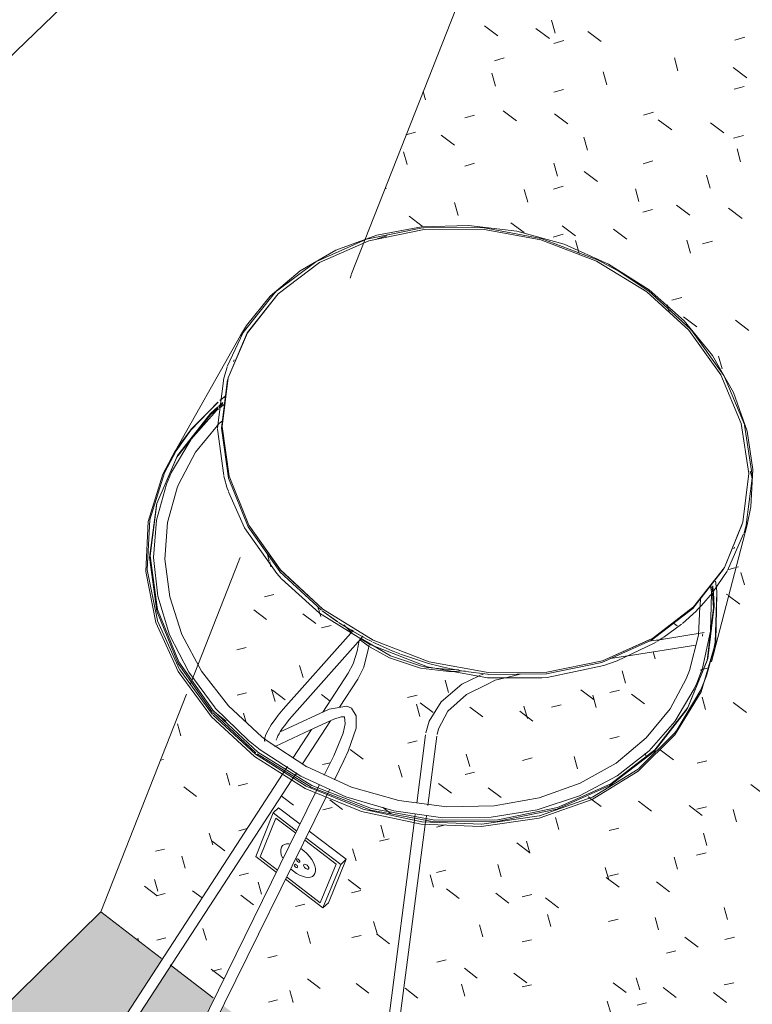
# Model space of a CAD drawing. Header units: centimetres. Extents: x -2274.6 to -2273.04, y 1316.35 to 1317.85.
# Tile 51 of 59: x -2273.47 to -2273.38, y 1317.26 to 1317.37. Entities that reach past the tile are written whole.
import ezdxf

# ---------------------------------------------------------------- set-up
doc = ezdxf.new("R2010")
doc.units = ezdxf.units.CM
for name, color, linetype, lineweight in [('Oprawy oświetleniowe', 7, 'Continuous', 9), ('Oprawy oświetleniowe-1', 9, 'Continuous', 9), ('Oprawy oświetleniowe-2', 8, 'Continuous', 9), ('Oprawy oświetleniowe-3', 254, 'Continuous', 9), ('Osprzęt elektryczny', 7, 'Continuous', 9), ('Stropy', 7, 'Continuous', 9), ('Wzór powierzchni', 7, 'Continuous', 9), ('Wzór powierzchni-1', 250, 'Continuous', 9), ('Wzór powierzchni-4', 10, 'Continuous', 9), ('Ściany', 7, 'Continuous', 9), ('Ściany-1', 250, 'Continuous', 25), ('Ściany-4', 9, 'Continuous', 9), ('Ściany-5', 8, 'Continuous', 9)]:
    doc.layers.add(name, color=color, linetype=linetype, lineweight=lineweight)
doc.layers.add('Wzór powierzchni-3', color=7, linetype='Continuous', lineweight=9, true_color=0xf1ebe7)

# ---------------------------------------------------------------- blocks, each defined once
blk = doc.blocks.new('FP_9-Aksono')
at = {"layer": 'Wzór powierzchni-3'}
h = blk.add_hatch(color=256, dxfattribs=at)
h.paths.add_polyline_path([(-2273.89378, 1316.58642), (-2273.89301, 1316.58725), (-2273.89341, 1316.58865), (-2273.89379, 1316.59034), (-2273.89417, 1316.5979), (-2273.89267, 1316.60572), (-2273.89053, 1316.6105), (-2273.88957, 1316.61266), (-2273.88815, 1316.61453), (-2273.88801, 1316.61524), (-2273.88502, 1316.62192), (-2273.88054, 1316.62772), (-2273.8748, 1316.63235), (-2273.86804, 1316.63559), (-2273.86468, 1316.63636), (-2273.86418, 1316.63682), (-2273.86409, 1316.63682), (-2273.86398, 1316.63701), (-2273.83077, 1316.67087), (-2273.8307, 1316.67089), (-2273.83064, 1316.67088), (-2273.83058, 1316.67089), (-2273.83059, 1316.67116), (-2273.82683, 1316.675), (-2273.82644, 1316.67501), (-2273.8222, 1316.67116), (-2273.82212, 1316.67095), (-2273.82212, 1316.67084), (-2273.82199, 1316.67092), (-2273.79547, 1316.64717), (-2273.78619, 1316.65674), (-2273.78457, 1316.66176), (-2273.78716, 1316.66272), (-2273.7949, 1316.66722), (-2273.80171, 1316.67294), (-2273.80736, 1316.67969), (-2273.80812, 1316.68103), (-2273.81007, 1316.68312), (-2273.81543, 1316.69106), (-2273.81937, 1316.69963), (-2273.8218, 1316.70861), (-2273.8219, 1316.70971), (-2273.82272, 1316.71004), (-2273.82299, 1316.71032), (-2273.82299, 1316.71041), (-2273.82218, 1316.71266), (-2273.82263, 1316.7181), (-2273.82192, 1316.72677), (-2273.81928, 1316.73668), (-2273.81548, 1316.7448), (-2273.81029, 1316.75212), (-2273.80386, 1316.75847), (-2273.79635, 1316.76366), (-2273.78798, 1316.76756), (-2273.77897, 1316.77008), (-2273.76956, 1316.77114), (-2273.75999, 1316.77072), (-2273.75053, 1316.76884), (-2273.74142, 1316.76553), (-2273.7329, 1316.76089), (-2273.72609, 1316.75569), (-2273.75617, 1316.79749), (-2273.75718, 1316.79932), (-2273.75788, 1316.80147), (-2273.75811, 1316.80316), (-2273.75788, 1316.80568), (-2273.75387, 1316.81708), (-2273.75364, 1316.81764), (-2273.75253, 1316.81923), (-2273.75153, 1316.82043), (-2273.74942, 1316.82197), (-2273.74333, 1316.82552), (-2273.74046, 1316.8334), (-2273.7398, 1316.83452), (-2273.73919, 1316.83533), (-2273.73805, 1316.83653), (-2273.73718, 1316.8373), (-2273.73515, 1316.83874), (-2273.7331, 1316.83994), (-2273.67568, 1316.87324), (-2273.66182, 1316.89553), (-2273.661, 1316.89664), (-2273.6603, 1316.89735), (-2273.65877, 1316.8988), (-2273.65747, 1316.89978), (-2273.65576, 1316.90094), (-2273.65406, 1316.90181), (-2273.65331, 1316.90212), (-2273.65216, 1316.90254), (-2273.64999, 1316.90295), (-2273.6488, 1316.90295), (-2273.64788, 1316.90289), (-2273.64596, 1316.90228), (-2273.64503, 1316.90196), (-2273.64342, 1316.90087), (-2273.64198, 1316.89929), (-2273.60224, 1316.84643), (-2273.57711, 1316.87235), (-2273.63716, 1316.92254), (-2273.6388, 1316.92161), (-2273.64178, 1316.9241), (-2273.64115, 1316.92587), (-2273.64437, 1316.92857), (-2273.60529, 1317.03809), (-2273.55202, 1317.09121), (-2273.45917, 1317.01676), (-2273.43427, 1317.04229), (-2273.43418, 1317.04219), (-2273.43421, 1317.04245), (-2273.43081, 1317.0459), (-2273.43075, 1317.04584), (-2273.43073, 1317.04584), (-2273.43075, 1317.04601), (-2273.39857, 1317.07898), (-2273.39851, 1317.07902), (-2273.39844, 1317.07907), (-2273.39836, 1317.07902), (-2273.39839, 1317.07925), (-2273.39503, 1317.08265), (-2273.39497, 1317.08259), (-2273.39495, 1317.0826), (-2273.39497, 1317.08276), (-2273.3632, 1317.11531), (-2273.36315, 1317.11535), (-2273.36308, 1317.11541), (-2273.36299, 1317.11535), (-2273.36302, 1317.11557), (-2273.35981, 1317.11887), (-2273.35945, 1317.11888), (-2273.35525, 1317.11557), (-2273.35517, 1317.11528), (-2273.35503, 1317.11533), (-2273.3313, 1317.0969), (-2273.2474, 1317.18387), (-2273.31785, 1317.23712), (-2273.36323, 1317.19114), (-2273.37073, 1317.19689), (-2273.36958, 1317.19938), (-2273.42652, 1317.24302), (-2273.42954, 1317.22014), (-2273.42979, 1317.21969), (-2273.43046, 1317.21684), (-2273.43283, 1317.21256), (-2273.43652, 1317.20888), (-2273.43951, 1317.20715), (-2273.44134, 1317.20614), (-2273.44669, 1317.2046), (-2273.4486, 1317.2043), (-2273.45307, 1317.20427), (-2273.45805, 1317.20506), (-2273.46003, 1317.2055), (-2273.46454, 1317.2074), (-2273.46954, 1317.2106), (-2273.47254, 1317.21336), (-2273.47395, 1317.215), (-2273.47497, 1317.21632), (-2273.47669, 1317.21945), (-2273.47749, 1317.22155), (-2273.47829, 1317.22418), (-2273.47861, 1317.22931), (-2273.47749, 1317.23421), (-2273.47501, 1317.23861), (-2273.47132, 1317.24224), (-2273.46853, 1317.24395), (-2273.46597, 1317.24517), (-2273.4652, 1317.24542), (-2273.46329, 1317.24602), (-2273.45236, 1317.26282), (-2273.45947, 1317.26828), (-2273.5197, 1317.20914), (-2273.52109, 1317.2054), (-2273.52576, 1317.20081), (-2273.52588, 1317.20089), (-2273.59895, 1317.12911), (-2273.59908, 1317.12922), (-2273.59929, 1317.12859), (-2273.60409, 1317.12387), (-2273.60544, 1317.12496), (-2273.97766, 1316.75949), (-2273.97808, 1316.75651), (-2273.98354, 1316.75115), (-2273.98375, 1316.75134), (-2273.98378, 1316.75112), (-2274.02063, 1316.71493), (-2274.01887, 1316.71315), (-2274.00429, 1316.72606), (-2273.89204, 1316.61292), (-2273.89742, 1316.59011), (-2273.89378, 1316.58642)])
h.paths.add_polyline_path([(-2273.89183, 1316.58841), (-2273.88698, 1316.59338), (-2273.88901, 1316.60045), (-2273.88935, 1316.60805), (-2273.88886, 1316.61067), (-2273.89135, 1316.60512), (-2273.89271, 1316.59775), (-2273.89234, 1316.59019), (-2273.89213, 1316.58948)])
h.paths.add_polyline_path([(-2273.82614, 1316.66691), (-2273.826, 1316.66699), (-2273.82628, 1316.66695), (-2273.82614, 1316.66691)])
h.paths.add_polyline_path([(-2273.42631, 1317.04227), (-2273.4263, 1317.04234), (-2273.42631, 1317.04228), (-2273.42631, 1317.04227)])
h.paths.add_polyline_path([(-2273.39054, 1317.07907), (-2273.39052, 1317.07913), (-2273.39054, 1317.07907)])
h.paths.add_polyline_path([(-2273.35859, 1317.11193), (-2273.35858, 1317.11199), (-2273.3586, 1317.11193)])
h.paths.add_polyline_path([(-2273.45205, 1317.20536), (-2273.44705, 1317.20566), (-2273.44187, 1317.20715), (-2273.43739, 1317.20976), (-2273.43717, 1317.20994), (-2273.43389, 1317.21321), (-2273.43156, 1317.21742), (-2273.43054, 1317.2221), (-2273.43095, 1317.22717), (-2273.43256, 1317.23176), (-2273.43551, 1317.23621), (-2273.43946, 1317.23998), (-2273.4444, 1317.24295), (-2273.44486, 1317.24316), (-2273.44976, 1317.24491), (-2273.45076, 1317.24507), (-2273.45133, 1317.24516), (-2273.46817, 1317.21093), (-2273.46361, 1317.20817), (-2273.46328, 1317.208), (-2273.45821, 1317.20618), (-2273.45794, 1317.20612), (-2273.45336, 1317.20544), (-2273.45257, 1317.20539)])
h.paths.add_polyline_path([(-2273.46916, 1317.21175), (-2273.45265, 1317.24535), (-2273.45529, 1317.2457), (-2273.45567, 1317.24573), (-2273.46084, 1317.24542), (-2273.46621, 1317.24382), (-2273.46624, 1317.24381), (-2273.47045, 1317.24137), (-2273.47073, 1317.24114), (-2273.47404, 1317.23782), (-2273.47632, 1317.23378), (-2273.47738, 1317.22912), (-2273.47704, 1317.22414), (-2273.47543, 1317.21945), (-2273.47254, 1317.215), (-2273.46917, 1317.21176)])
h.paths.add_polyline_path([(-2273.42982, 1317.2275), (-2273.42769, 1317.24391), (-2273.4453, 1317.25741), (-2273.4508, 1317.24623), (-2273.44821, 1317.24557), (-2273.4462, 1317.245), (-2273.44235, 1317.24316), (-2273.43863, 1317.24067), (-2273.4345, 1317.23673), (-2273.43215, 1317.23344), (-2273.43132, 1317.23176), (-2273.42986, 1317.22761)])
h.paths.add_polyline_path([(-2273.46156, 1317.2464), (-2273.4606, 1317.2465), (-2273.45536, 1317.2468), (-2273.45208, 1317.24651), (-2273.44633, 1317.25821), (-2273.45136, 1317.26206), (-2273.46153, 1317.24644)])
blk = doc.blocks.new('FP_20-Aksono')
at = {"layer": 'Wzór powierzchni-4'}
for p, q in [((-2273.40683, 1317.37015), (-2273.40725, 1317.37164)), ((-2273.41504, 1317.37099), (-2273.41348, 1317.36984)), ((-2273.40906, 1317.37067), (-2273.40751, 1317.36951)), ((-2273.40306, 1317.37035), (-2273.4015, 1317.36919)), ((-2273.40583, 1317.36927), (-2273.40697, 1317.36894)), ((-2273.38486, 1317.36967), (-2273.38602, 1317.36933)), ((-2273.41274, 1317.36726), (-2273.41388, 1317.36693)), ((-2273.3926, 1317.36578), (-2273.39301, 1317.36728)), ((-2273.38621, 1317.36615), (-2273.38463, 1317.36498)), ((-2273.41375, 1317.36401), (-2273.41416, 1317.3655)), ((-2273.40086, 1317.36416), (-2273.40127, 1317.36566)), ((-2273.40585, 1317.36362), (-2273.40699, 1317.36329)), ((-2273.38492, 1317.36397), (-2273.38609, 1317.36363)), ((-2273.42185, 1317.36242), (-2273.42212, 1317.36339)), ((-2273.41618, 1317.36065), (-2273.41731, 1317.36032)), ((-2273.41286, 1317.36113), (-2273.41132, 1317.35997)), ((-2273.4069, 1317.36078), (-2273.40535, 1317.35962)), ((-2273.39545, 1317.36097), (-2273.39661, 1317.36064)), ((-2273.39489, 1317.36009), (-2273.39333, 1317.35892)), ((-2273.38884, 1317.35974), (-2273.38728, 1317.35857)), ((-2273.42301, 1317.35868), (-2273.42413, 1317.35836)), ((-2273.42004, 1317.35831), (-2273.41851, 1317.35716)), ((-2273.40309, 1317.35659), (-2273.4035, 1317.35808)), ((-2273.38499, 1317.35829), (-2273.38615, 1317.35796)), ((-2273.38535, 1317.35523), (-2273.38576, 1317.35672)), ((-2273.42398, 1317.35493), (-2273.4244, 1317.3564)), ((-2273.41618, 1317.35506), (-2273.41731, 1317.35474)), ((-2273.40655, 1317.35356), (-2273.40697, 1317.35505)), ((-2273.3955, 1317.35533), (-2273.39665, 1317.355)), ((-2273.40348, 1317.3541), (-2273.40193, 1317.35294)), ((-2273.38889, 1317.35218), (-2273.38929, 1317.35367)), ((-2273.42638, 1317.35216), (-2273.42655, 1317.35211)), ((-2273.4059, 1317.35239), (-2273.40703, 1317.35207)), ((-2273.39713, 1317.35062), (-2273.39754, 1317.35211)), ((-2273.41, 1317.35055), (-2273.41041, 1317.35203)), ((-2273.41808, 1317.34902), (-2273.4185, 1317.35049)), ((-2273.39277, 1317.35021), (-2273.39121, 1317.34904)), ((-2273.38673, 1317.34984), (-2273.38517, 1317.34867)), ((-2273.42376, 1317.34891), (-2273.42223, 1317.34776)), ((-2273.39554, 1317.34971), (-2273.39669, 1317.34939)), ((-2273.41196, 1317.34817), (-2273.41042, 1317.34702)), ((-2273.40603, 1317.3478), (-2273.40448, 1317.34664)), ((-2273.42636, 1317.34663), (-2273.42747, 1317.34631)), ((-2273.40592, 1317.34682), (-2273.40705, 1317.3465)), ((-2273.40006, 1317.34743), (-2273.39851, 1317.34627)), ((-2273.40418, 1317.34502), (-2273.40448, 1317.34609)), ((-2273.39117, 1317.34465), (-2273.39157, 1317.34613)), ((-2273.38862, 1317.34604), (-2273.38977, 1317.34573)), ((-2273.4041, 1317.3447), (-2273.40418, 1317.34502)), ((-2273.40407, 1317.34461), (-2273.40409, 1317.34468)), ((-2273.39369, 1317.33812), (-2273.39383, 1317.33864)), ((-2273.39216, 1317.3395), (-2273.3933, 1317.33919)), ((-2273.39359, 1317.33776), (-2273.39369, 1317.3381)), ((-2273.39195, 1317.33725), (-2273.3904, 1317.33609)), ((-2273.38594, 1317.33685), (-2273.38438, 1317.33569)), ((-2273.38749, 1317.33123), (-2273.38789, 1317.3327)), ((-2273.38421, 1317.31926), (-2273.38424, 1317.31935)), ((-2273.38406, 1317.31872), (-2273.3842, 1317.31921)), ((-2273.38399, 1317.31847), (-2273.38404, 1317.31865)), ((-2273.43996, 1317.30897), (-2273.44018, 1317.30971)), ((-2273.43982, 1317.30847), (-2273.43992, 1317.30884)), ((-2273.43977, 1317.30829), (-2273.43981, 1317.30844)), ((-2273.38601, 1317.30815), (-2273.38671, 1317.30797)), ((-2273.38557, 1317.30827), (-2273.38592, 1317.30818)), ((-2273.3849, 1317.30617), (-2273.3853, 1317.30762)), ((-2273.43943, 1317.30508), (-2273.44051, 1317.3048)), ((-2273.38697, 1317.30512), (-2273.38685, 1317.30502)), ((-2273.38678, 1317.30497), (-2273.38544, 1317.30396)), ((-2273.44177, 1317.3033), (-2273.44028, 1317.30217)), ((-2273.43426, 1317.30336), (-2273.43434, 1317.30364)), ((-2273.43411, 1317.30287), (-2273.43424, 1317.30331)), ((-2273.43607, 1317.30284), (-2273.43458, 1317.30171)), ((-2273.43401, 1317.30251), (-2273.43411, 1317.30286)), ((-2273.43281, 1317.30148), (-2273.4339, 1317.3012)), ((-2273.39309, 1317.30173), (-2273.393, 1317.30166)), ((-2273.39299, 1317.30165), (-2273.39269, 1317.30143)), ((-2273.44265, 1317.29893), (-2273.44372, 1317.29865)), ((-2273.39526, 1317.29761), (-2273.39549, 1317.29843)), ((-2273.43605, 1317.29544), (-2273.43646, 1317.29685)), ((-2273.39868, 1317.29478), (-2273.39908, 1317.29621)), ((-2273.38963, 1317.29641), (-2273.39003, 1317.29631)), ((-2273.38939, 1317.29647), (-2273.38963, 1317.29641)), ((-2273.38921, 1317.29652), (-2273.38933, 1317.29649)), ((-2273.41918, 1317.29372), (-2273.41958, 1317.29513)), ((-2273.4393, 1317.29267), (-2273.43971, 1317.29408)), ((-2273.43961, 1317.29397), (-2273.43812, 1317.29284)), ((-2273.40385, 1317.29402), (-2273.40233, 1317.29287)), ((-2273.39936, 1317.29398), (-2273.40048, 1317.29369)), ((-2273.44259, 1317.29365), (-2273.44367, 1317.29338)), ((-2273.43392, 1317.29348), (-2273.43292, 1317.29272)), ((-2273.42284, 1317.29339), (-2273.42393, 1317.29311)), ((-2273.40208, 1317.29197), (-2273.40248, 1317.2934)), ((-2273.39799, 1317.29353), (-2273.39647, 1317.29238)), ((-2273.38941, 1317.29173), (-2273.38981, 1317.29317)), ((-2273.4225, 1317.29093), (-2273.4229, 1317.29235)), ((-2273.42247, 1317.29251), (-2273.42097, 1317.29137)), ((-2273.41671, 1317.29202), (-2273.4152, 1317.29088)), ((-2273.41005, 1317.29069), (-2273.41045, 1317.29211)), ((-2273.40612, 1317.29228), (-2273.40724, 1317.292)), ((-2273.3862, 1317.29254), (-2273.38467, 1317.29138)), ((-2273.4464, 1317.2915), (-2273.44605, 1317.29123)), ((-2273.44605, 1317.29123), (-2273.44495, 1317.29039)), ((-2273.44263, 1317.29022), (-2273.44295, 1317.29132)), ((-2273.41091, 1317.29153), (-2273.40941, 1317.29039)), ((-2273.45022, 1317.28867), (-2273.45062, 1317.29006)), ((-2273.3994, 1317.28862), (-2273.40051, 1317.28834)), ((-2273.43059, 1317.28711), (-2273.4291, 1317.28598)), ((-2273.42283, 1317.28809), (-2273.42392, 1317.28782)), ((-2273.39465, 1317.28705), (-2273.39313, 1317.2859)), ((-2273.45224, 1317.28594), (-2273.45257, 1317.28586)), ((-2273.41673, 1317.28514), (-2273.41714, 1317.28655)), ((-2273.4095, 1317.28612), (-2273.41061, 1317.28584)), ((-2273.40425, 1317.28487), (-2273.40465, 1317.28629)), ((-2273.3963, 1317.28628), (-2273.39641, 1317.28667)), ((-2273.39626, 1317.28612), (-2273.3963, 1317.28628)), ((-2273.43288, 1317.28557), (-2273.43379, 1317.28535)), ((-2273.42458, 1317.2839), (-2273.42498, 1317.2853)), ((-2273.38924, 1317.28579), (-2273.39036, 1317.28551)), ((-2273.44453, 1317.28295), (-2273.44494, 1317.28434)), ((-2273.43684, 1317.28417), (-2273.43688, 1317.28431)), ((-2273.41618, 1317.28446), (-2273.41728, 1317.28419)), ((-2273.44988, 1317.28278), (-2273.44841, 1317.28166)), ((-2273.44249, 1317.28317), (-2273.44356, 1317.2829)), ((-2273.42035, 1317.28317), (-2273.41885, 1317.28203)), ((-2273.41459, 1317.28266), (-2273.41309, 1317.28152)), ((-2273.38414, 1317.28305), (-2273.38261, 1317.2819)), ((-2273.43857, 1317.28173), (-2273.43715, 1317.28064)), ((-2273.40301, 1317.28163), (-2273.40281, 1317.28148)), ((-2273.4028, 1317.28147), (-2273.40255, 1317.28128)), ((-2273.43268, 1317.28037), (-2273.43375, 1317.2801)), ((-2273.43296, 1317.28126), (-2273.43148, 1317.28013)), ((-2273.42685, 1317.28042), (-2273.42614, 1317.27989)), ((-2273.40255, 1317.28128), (-2273.4015, 1317.28048)), ((-2273.39717, 1317.28111), (-2273.39566, 1317.27997)), ((-2273.39131, 1317.28059), (-2273.38979, 1317.27944)), ((-2273.38929, 1317.28044), (-2273.39042, 1317.28017)), ((-2273.38581, 1317.27873), (-2273.3862, 1317.28016)), ((-2273.42614, 1317.27989), (-2273.42583, 1317.27965)), ((-2273.40641, 1317.27782), (-2273.40681, 1317.27923)), ((-2273.44254, 1317.27793), (-2273.4435, 1317.27769)), ((-2273.42664, 1317.27691), (-2273.42704, 1317.27831)), ((-2273.41968, 1317.27832), (-2273.42059, 1317.2781)), ((-2273.4195, 1317.27837), (-2273.41968, 1317.27832)), ((-2273.39946, 1317.27798), (-2273.40058, 1317.27771)), ((-2273.44651, 1317.27603), (-2273.44692, 1317.27741)), ((-2273.42609, 1317.27675), (-2273.42718, 1317.27649)), ((-2273.38924, 1317.27597), (-2273.38963, 1317.27739)), ((-2273.44657, 1317.27648), (-2273.4451, 1317.27536)), ((-2273.42991, 1317.2742), (-2273.43031, 1317.27559)), ((-2273.41127, 1317.27627), (-2273.40977, 1317.27513)), ((-2273.40976, 1317.27507), (-2273.41016, 1317.27648)), ((-2273.4521, 1317.27556), (-2273.45315, 1317.2753)), ((-2273.4497, 1317.27334), (-2273.45011, 1317.27472)), ((-2273.39265, 1317.27321), (-2273.39305, 1317.27463)), ((-2273.38935, 1317.27512), (-2273.39047, 1317.27485)), ((-2273.41309, 1317.27235), (-2273.41349, 1317.27375)), ((-2273.40063, 1317.27201), (-2273.40103, 1317.27342)), ((-2273.44238, 1317.27276), (-2273.44345, 1317.2725)), ((-2273.42092, 1317.27116), (-2273.42132, 1317.27256)), ((-2273.41949, 1317.27312), (-2273.42058, 1317.27286)), ((-2273.40093, 1317.27228), (-2273.39942, 1317.27113)), ((-2273.3995, 1317.27269), (-2273.40061, 1317.27242)), ((-2273.45443, 1317.27126), (-2273.45297, 1317.27014)), ((-2273.45288, 1317.27066), (-2273.45328, 1317.27204)), ((-2273.44085, 1317.27032), (-2273.44125, 1317.27171)), ((-2273.43083, 1317.27203), (-2273.42935, 1317.2709)), ((-2273.39511, 1317.27174), (-2273.39359, 1317.27059)), ((-2273.45203, 1317.2704), (-2273.45308, 1317.27014)), ((-2273.44886, 1317.27073), (-2273.44776, 1317.26989)), ((-2273.44327, 1317.2702), (-2273.4418, 1317.26908)), ((-2273.42935, 1317.27074), (-2273.43042, 1317.27047)), ((-2273.41944, 1317.27096), (-2273.41795, 1317.26983)), ((-2273.41371, 1317.27043), (-2273.41222, 1317.26929)), ((-2273.40954, 1317.27028), (-2273.41064, 1317.27002)), ((-2273.40796, 1317.26989), (-2273.40646, 1317.26875)), ((-2273.43586, 1317.26916), (-2273.43693, 1317.2689)), ((-2273.38685, 1317.26738), (-2273.38724, 1317.26879)), ((-2273.40734, 1317.26657), (-2273.40774, 1317.26797)), ((-2273.39485, 1317.2662), (-2273.39525, 1317.26761)), ((-2273.42747, 1317.26577), (-2273.42787, 1317.26716)), ((-2273.4152, 1317.2654), (-2273.4156, 1317.26679)), ((-2273.39953, 1317.26742), (-2273.40064, 1317.26716)), ((-2273.44724, 1317.26499), (-2273.44765, 1317.26636)), ((-2273.43518, 1317.26462), (-2273.43558, 1317.266)), ((-2273.42932, 1317.26554), (-2273.4304, 1317.26529)), ((-2273.42753, 1317.26572), (-2273.42605, 1317.26459)), ((-2273.39179, 1317.26533), (-2273.39028, 1317.26418)), ((-2273.38606, 1317.26534), (-2273.38718, 1317.26507)), ((-2273.45513, 1317.26495), (-2273.45521, 1317.26522)), ((-2273.45195, 1317.26526), (-2273.45301, 1317.265)), ((-2273.40956, 1317.26505), (-2273.41065, 1317.26479)), ((-2273.43906, 1317.26321), (-2273.44012, 1317.26295)), ((-2273.39284, 1317.26375), (-2273.39395, 1317.26349)), ((-2273.41948, 1317.2627), (-2273.42056, 1317.26244)), ((-2273.44671, 1317.26163), (-2273.44525, 1317.26051)), ((-2273.44549, 1317.26167), (-2273.44655, 1317.26141)), ((-2273.41735, 1317.26174), (-2273.41586, 1317.2606)), ((-2273.41162, 1317.26118), (-2273.41013, 1317.26005)), ((-2273.43552, 1317.26053), (-2273.43405, 1317.2594)), ((-2273.42989, 1317.25997), (-2273.42842, 1317.25885)), ((-2273.41729, 1317.2585), (-2273.41769, 1317.25989)), ((-2273.40957, 1317.25983), (-2273.41066, 1317.25958)), ((-2273.4001, 1317.26007), (-2273.3986, 1317.25892)), ((-2273.39703, 1317.25923), (-2273.39743, 1317.26063)), ((-2273.38612, 1317.26007), (-2273.38724, 1317.25981)), ((-2273.43718, 1317.25778), (-2273.43758, 1317.25916)), ((-2273.42423, 1317.25942), (-2273.42275, 1317.25829)), ((-2273.3943, 1317.2595), (-2273.3928, 1317.25836)), ((-2273.38848, 1317.25894), (-2273.38697, 1317.25779)), ((-2273.43901, 1317.25807), (-2273.44007, 1317.25782)), ((-2273.4004, 1317.25655), (-2273.40079, 1317.25794)), ((-2273.39625, 1317.25772), (-2273.39735, 1317.25747))]:
    blk.add_line(p, q, dxfattribs=at)

msp = doc.modelspace()

# ---------------------------------------------------------------- linework, layer by layer
at = {"layer": 'Oprawy oświetleniowe'}
for p, q in [((-2273.45139, 1317.3208), (-2273.44329, 1317.33509)), ((-2273.44411, 1317.33207), (-2273.44404, 1317.33226)), ((-2273.44472, 1317.33019), (-2273.44544, 1317.32456)), ((-2273.44544, 1317.32456), (-2273.44463, 1317.31877)), ((-2273.44463, 1317.31877), (-2273.44233, 1317.31312)), ((-2273.44487, 1317.31752), (-2273.44483, 1317.31739)), ((-2273.3846, 1317.31314), (-2273.38871, 1317.29728)), ((-2273.38605, 1317.31056), (-2273.38613, 1317.31037)), ((-2273.43377, 1317.30338), (-2273.42793, 1317.29977)), ((-2273.42793, 1317.29977), (-2273.42144, 1317.29728)), ((-2273.40134, 1317.29739), (-2273.39558, 1317.29996)), ((-2273.39436, 1317.30005), (-2273.39429, 1317.3001)), ((-2273.38849, 1317.29856), (-2273.3893, 1317.29565)), ((-2273.42144, 1317.29728), (-2273.41461, 1317.29602)), ((-2273.40779, 1317.29605), (-2273.40134, 1317.29739)), ((-2273.41461, 1317.29602), (-2273.40779, 1317.29605)), ((-2273.46337, 1317.24589), (-2273.43843, 1317.28425)), ((-2273.43735, 1317.28357), (-2273.46232, 1317.24524)), ((-2273.46951, 1317.21104), (-2273.43459, 1317.2821)), ((-2273.43339, 1317.28161), (-2273.46837, 1317.21051)), ((-2273.43074, 1317.22044), (-2273.42318, 1317.27861)), ((-2273.42189, 1317.27841), (-2273.42949, 1317.22029))]:
    msp.add_line(p, q, dxfattribs=at)
for points in [[(-2273.39596, 1317.34039, 0), (-2273.40064, 1317.34336, 0), (-2273.40581, 1317.34566, 0), (-2273.41128, 1317.34717, 0), (-2273.41686, 1317.34785, 0), (-2273.42234, 1317.34769, 0), (-2273.42752, 1317.34671, 0), (-2273.43224, 1317.34499, 0), (-2273.43638, 1317.3426, 0), (-2273.43985, 1317.33965, 0), (-2273.44259, 1317.33624, 0), (-2273.44329, 1317.33509, 0)], [(-2273.39623, 1317.34017, 0), (-2273.40204, 1317.34372, 0), (-2273.4085, 1317.34618, 0), (-2273.41526, 1317.34741, 0), (-2273.42201, 1317.34738, 0), (-2273.42841, 1317.34606, 0), (-2273.43414, 1317.34354, 0), (-2273.43892, 1317.33993, 0), (-2273.44251, 1317.3354, 0), (-2273.44472, 1317.33019, 0), (-2273.44544, 1317.32456, 0), (-2273.44463, 1317.31877, 0), (-2273.44233, 1317.31312, 0), (-2273.43865, 1317.3079, 0), (-2273.43377, 1317.30338, 0)], [(-2273.39623, 1317.34017, 0), (-2273.40204, 1317.34372, 0), (-2273.4085, 1317.34618, 0), (-2273.41526, 1317.34741, 0), (-2273.42201, 1317.34738, 0), (-2273.42841, 1317.34606, 0), (-2273.43414, 1317.34354, 0), (-2273.43892, 1317.33993, 0), (-2273.4425, 1317.3354, 0), (-2273.44472, 1317.33019, 0)], [(-2273.43377, 1317.30338, 0), (-2273.42793, 1317.29977, 0), (-2273.42144, 1317.29728, 0), (-2273.41461, 1317.29601, 0), (-2273.40779, 1317.29605, 0), (-2273.40134, 1317.29739, 0), (-2273.39557, 1317.29996, 0), (-2273.39079, 1317.30363, 0), (-2273.38723, 1317.3082, 0), (-2273.38507, 1317.31345, 0), (-2273.3844, 1317.31911, 0), (-2273.38527, 1317.3249, 0), (-2273.38763, 1317.33052, 0), (-2273.39134, 1317.3357, 0), (-2273.39623, 1317.34017, 0)], [(-2273.39557, 1317.29996, 0), (-2273.39079, 1317.30363, 0), (-2273.38723, 1317.3082, 0), (-2273.38507, 1317.31345, 0), (-2273.38441, 1317.31911, 0), (-2273.38528, 1317.3249, 0), (-2273.38763, 1317.33052, 0), (-2273.39134, 1317.3357, 0), (-2273.39623, 1317.34017, 0)], [(-2273.39596, 1317.34039, 0), (-2273.39189, 1317.33681, 0), (-2273.38859, 1317.33278, 0), (-2273.38615, 1317.32847, 0), (-2273.3846, 1317.32402, 0), (-2273.38394, 1317.31957, 0), (-2273.38417, 1317.31523, 0), (-2273.3846, 1317.31314, 0)], [(-2273.45094, 1317.32155, 0), (-2273.45229, 1317.31903, 0), (-2273.454, 1317.31354, 0), (-2273.45428, 1317.30772, 0), (-2273.45311, 1317.30184, 0), (-2273.45054, 1317.29614, 0), (-2273.44668, 1317.29088, 0), (-2273.44169, 1317.2863, 0)], [(-2273.44233, 1317.31312, 0), (-2273.43865, 1317.30791, 0), (-2273.43377, 1317.30338, 0)], [(-2273.44169, 1317.2863, 0), (-2273.4358, 1317.28259, 0), (-2273.42926, 1317.27993, 0), (-2273.42235, 1317.27843, 0), (-2273.4154, 1317.27816, 0), (-2273.4087, 1317.27913, 0), (-2273.40255, 1317.2813, 0), (-2273.39722, 1317.28457, 0), (-2273.39296, 1317.28879, 0), (-2273.38993, 1317.29378, 0), (-2273.38828, 1317.29932, 0)]]:
    msp.add_polyline3d(points, dxfattribs=at)
at = {"layer": 'Oprawy oświetleniowe-1'}
for p, q in [((-2273.41535, 1317.34761), (-2273.42207, 1317.34758)), ((-2273.40848, 1317.34635), (-2273.41527, 1317.3476)), ((-2273.40195, 1317.34387), (-2273.40845, 1317.34634)), ((-2273.39968, 1317.34266), (-2273.40193, 1317.34386)), ((-2273.39609, 1317.3403), (-2273.39965, 1317.34265)), ((-2273.39116, 1317.33582), (-2273.39602, 1317.34026)), ((-2273.44589, 1317.32738), (-2273.44905, 1317.32418)), ((-2273.44505, 1317.32805), (-2273.44569, 1317.32754)), ((-2273.44591, 1317.3267), (-2273.44598, 1317.32664)), ((-2273.4459, 1317.32684), (-2273.44597, 1317.32678)), ((-2273.44583, 1317.3266), (-2273.4459, 1317.32654)), ((-2273.45076, 1317.32171), (-2273.44906, 1317.3241)), ((-2273.45068, 1317.321), (-2273.453, 1317.3156)), ((-2273.43873, 1317.30771), (-2273.43392, 1317.30324)), ((-2273.43392, 1317.30324), (-2273.43873, 1317.30771)), ((-2273.38822, 1317.30641), (-2273.38825, 1317.3066)), ((-2273.38872, 1317.30534), (-2273.38871, 1317.30526)), ((-2273.38859, 1317.3052), (-2273.3886, 1317.30528)), ((-2273.3885, 1317.30531), (-2273.38851, 1317.3054)), ((-2273.38816, 1317.30595), (-2273.38821, 1317.30637)), ((-2273.38816, 1317.30596), (-2273.38816, 1317.30589)), ((-2273.38809, 1317.30531), (-2273.38815, 1317.30584)), ((-2273.39034, 1317.30331), (-2273.38986, 1317.30381)), ((-2273.39836, 1317.29796), (-2273.39867, 1317.29791)), ((-2273.39153, 1317.29179), (-2273.38922, 1317.2974)), ((-2273.41871, 1317.29614), (-2273.41915, 1317.29614)), ((-2273.41469, 1317.29582), (-2273.41468, 1317.29582)), ((-2273.41468, 1317.29582), (-2273.41469, 1317.29582)), ((-2273.4146, 1317.29581), (-2273.40787, 1317.29586)), ((-2273.40787, 1317.29586), (-2273.4146, 1317.29581)), ((-2273.44648, 1317.29135), (-2273.44151, 1317.28672)), ((-2273.43827, 1317.28449), (-2273.43807, 1317.2848)), ((-2273.43698, 1317.28413), (-2273.43719, 1317.28381)), ((-2273.43446, 1317.28237), (-2273.43434, 1317.2826)), ((-2273.43311, 1317.28218), (-2273.43326, 1317.28188)), ((-2273.42313, 1317.27894), (-2273.42308, 1317.27932)), ((-2273.4218, 1317.27908), (-2273.42185, 1317.27869))]:
    msp.add_line(p, q, dxfattribs=at)
for points in [[(-2273.44906, 1317.32417, 0), (-2273.44923, 1317.32397, 0), (-2273.45044, 1317.32232, 0)], [(-2273.45305, 1317.31541, 0), (-2273.45383, 1317.30935, 0), (-2273.45298, 1317.30314, 0), (-2273.45053, 1317.29708, 0), (-2273.44659, 1317.29148, 0), (-2273.44653, 1317.2914, 0)], [(-2273.38822, 1317.2997, 0), (-2273.38808, 1317.30515, 0), (-2273.38809, 1317.30529, 0)], [(-2273.44138, 1317.28661, 0), (-2273.43513, 1317.28274, 0), (-2273.42818, 1317.28006, 0), (-2273.42086, 1317.2787, 0), (-2273.41356, 1317.27875, 0), (-2273.40665, 1317.28018, 0), (-2273.40048, 1317.28294, 0), (-2273.39535, 1317.28688, 0), (-2273.39158, 1317.29172, 0)]]:
    msp.add_polyline3d(points, dxfattribs=at)
at = {"layer": 'Oprawy oświetleniowe-2'}
for p, q in [((-2273.41527, 1317.3476), (-2273.41535, 1317.34761)), ((-2273.43456, 1317.34365), (-2273.43914, 1317.34022)), ((-2273.39602, 1317.34026), (-2273.39609, 1317.3403)), ((-2273.44474, 1317.3302), (-2273.44265, 1317.3351)), ((-2273.44265, 1317.33508), (-2273.44474, 1317.3302)), ((-2273.39106, 1317.33571), (-2273.39116, 1317.33582)), ((-2273.38729, 1317.33046), (-2273.39105, 1317.3357)), ((-2273.38491, 1317.32479), (-2273.38725, 1317.33038)), ((-2273.44906, 1317.3241), (-2273.44591, 1317.32735)), ((-2273.44533, 1317.32733), (-2273.44583, 1317.3269)), ((-2273.44534, 1317.32719), (-2273.44583, 1317.32677)), ((-2273.44522, 1317.32708), (-2273.44572, 1317.32668)), ((-2273.44568, 1317.32754), (-2273.44508, 1317.32804)), ((-2273.44576, 1317.32491), (-2273.44594, 1317.32469)), ((-2273.4454, 1317.32521), (-2273.44575, 1317.32492)), ((-2273.38402, 1317.31891), (-2273.38489, 1317.32471)), ((-2273.44598, 1317.32424), (-2273.44525, 1317.31886)), ((-2273.45044, 1317.32232), (-2273.45094, 1317.32155)), ((-2273.38401, 1317.3186), (-2273.38402, 1317.31888)), ((-2273.44483, 1317.31739), (-2273.44471, 1317.31703)), ((-2273.38516, 1317.31323), (-2273.3872, 1317.30819)), ((-2273.3872, 1317.3082), (-2273.38516, 1317.31321)), ((-2273.38495, 1317.31221), (-2273.38477, 1317.31282)), ((-2273.38685, 1317.30785), (-2273.38499, 1317.31209)), ((-2273.45293, 1317.30204), (-2273.4541, 1317.30791)), ((-2273.38855, 1317.30534), (-2273.38689, 1317.30779)), ((-2273.43855, 1317.30689), (-2273.43416, 1317.30291)), ((-2273.38825, 1317.30662), (-2273.38822, 1317.30643)), ((-2273.38986, 1317.30381), (-2273.3886, 1317.30527)), ((-2273.38884, 1317.30605), (-2273.38873, 1317.30538)), ((-2273.38861, 1317.30537), (-2273.38868, 1317.306)), ((-2273.38852, 1317.30551), (-2273.38858, 1317.30606)), ((-2273.38821, 1317.30637), (-2273.38816, 1317.30597)), ((-2273.39001, 1317.30455), (-2273.39004, 1317.30378)), ((-2273.43383, 1317.30317), (-2273.43204, 1317.3019)), ((-2273.43202, 1317.30189), (-2273.43383, 1317.30317)), ((-2273.39004, 1317.30375), (-2273.39005, 1317.30365)), ((-2273.45037, 1317.29636), (-2273.45293, 1317.30203)), ((-2273.43414, 1317.3029), (-2273.42823, 1317.29925)), ((-2273.43195, 1317.30184), (-2273.43037, 1317.30085)), ((-2273.43035, 1317.30085), (-2273.43193, 1317.30183)), ((-2273.43048, 1317.30069), (-2273.43133, 1317.30155)), ((-2273.43048, 1317.30099), (-2273.43034, 1317.30086)), ((-2273.43044, 1317.30068), (-2273.43023, 1317.30092)), ((-2273.43028, 1317.3008), (-2273.42886, 1317.30001)), ((-2273.42886, 1317.30001), (-2273.43026, 1317.30079)), ((-2273.39423, 1317.30013), (-2273.39219, 1317.30163)), ((-2273.43834, 1317.29178), (-2273.43053, 1317.30059)), ((-2273.42937, 1317.29993), (-2273.43734, 1317.29094)), ((-2273.42923, 1317.29964), (-2273.4295, 1317.29984)), ((-2273.42934, 1317.30001), (-2273.42914, 1317.29985)), ((-2273.42911, 1317.30022), (-2273.42931, 1317.3)), ((-2273.42834, 1317.299), (-2273.42923, 1317.29964)), ((-2273.4288, 1317.29998), (-2273.42808, 1317.29961)), ((-2273.42808, 1317.29961), (-2273.4288, 1317.29998)), ((-2273.42796, 1317.29956), (-2273.42564, 1317.29851)), ((-2273.42564, 1317.29851), (-2273.42796, 1317.29955)), ((-2273.39592, 1317.29965), (-2273.39573, 1317.29968)), ((-2273.39569, 1317.29968), (-2273.39484, 1317.29982)), ((-2273.395, 1317.29964), (-2273.39436, 1317.30005)), ((-2273.39476, 1317.29983), (-2273.38958, 1317.30065)), ((-2273.38976, 1317.30036), (-2273.38977, 1317.30022)), ((-2273.38973, 1317.30049), (-2273.38976, 1317.30036)), ((-2273.38828, 1317.29932), (-2273.38823, 1317.29967)), ((-2273.42821, 1317.29924), (-2273.42162, 1317.2967)), ((-2273.42559, 1317.29849), (-2273.42482, 1317.29818)), ((-2273.42482, 1317.29818), (-2273.42559, 1317.29849)), ((-2273.39053, 1317.29919), (-2273.39836, 1317.29796)), ((-2273.39867, 1317.29791), (-2273.40043, 1317.29764)), ((-2273.44656, 1317.29116), (-2273.45035, 1317.29633)), ((-2273.41725, 1317.29614), (-2273.41888, 1317.29644)), ((-2273.41887, 1317.29644), (-2273.41725, 1317.29614)), ((-2273.41728, 1317.29621), (-2273.41866, 1317.29614)), ((-2273.41719, 1317.29613), (-2273.41469, 1317.29582)), ((-2273.41469, 1317.29582), (-2273.41719, 1317.29613)), ((-2273.43376, 1317.29144), (-2273.43082, 1317.29595)), ((-2273.42972, 1317.29527), (-2273.43184, 1317.29202)), ((-2273.41557, 1317.29566), (-2273.4157, 1317.2956)), ((-2273.41509, 1317.29589), (-2273.41548, 1317.2957)), ((-2273.41468, 1317.29582), (-2273.4146, 1317.29581)), ((-2273.4146, 1317.29581), (-2273.41468, 1317.29582)), ((-2273.41466, 1317.29542), (-2273.40841, 1317.2954)), ((-2273.4109, 1317.29584), (-2273.4126, 1317.29542)), ((-2273.43878, 1317.28912), (-2273.43304, 1317.29177)), ((-2273.44157, 1317.28657), (-2273.44648, 1317.29108)), ((-2273.43288, 1317.29043), (-2273.43613, 1317.28544)), ((-2273.43249, 1317.29061), (-2273.43525, 1317.28933)), ((-2273.43526, 1317.28933), (-2273.43922, 1317.2875)), ((-2273.43722, 1317.28611), (-2273.43507, 1317.28942)), ((-2273.42288, 1317.28086), (-2273.42185, 1317.28879)), ((-2273.42055, 1317.28865), (-2273.4216, 1317.28062)), ((-2273.44021, 1317.28809), (-2273.4356, 1317.2851)), ((-2273.43922, 1317.2875), (-2273.43937, 1317.28745)), ((-2273.43568, 1317.28286), (-2273.44155, 1317.28656)), ((-2273.43359, 1317.28414), (-2273.43249, 1317.28638)), ((-2273.43807, 1317.2848), (-2273.43787, 1317.28512)), ((-2273.43131, 1317.28584), (-2273.43242, 1317.28358)), ((-2273.39722, 1317.28483), (-2273.40252, 1317.28157)), ((-2273.43843, 1317.28425), (-2273.43827, 1317.28449)), ((-2273.43719, 1317.28381), (-2273.43735, 1317.28357)), ((-2273.43681, 1317.2844), (-2273.43698, 1317.28413)), ((-2273.42915, 1317.28021), (-2273.43568, 1317.28286)), ((-2273.43432, 1317.28265), (-2273.43415, 1317.283)), ((-2273.43459, 1317.2821), (-2273.43446, 1317.28237)), ((-2273.43326, 1317.28188), (-2273.43339, 1317.28161)), ((-2273.43299, 1317.28242), (-2273.43311, 1317.28218)), ((-2273.40253, 1317.28157), (-2273.40866, 1317.27941)), ((-2273.42227, 1317.27871), (-2273.42913, 1317.2802)), ((-2273.42308, 1317.27932), (-2273.42305, 1317.27958)), ((-2273.42175, 1317.27945), (-2273.4218, 1317.27908)), ((-2273.40868, 1317.2794), (-2273.41534, 1317.27844)), ((-2273.42318, 1317.27861), (-2273.42314, 1317.2789)), ((-2273.41539, 1317.27844), (-2273.42223, 1317.2787)), ((-2273.42185, 1317.27869), (-2273.42189, 1317.27844))]:
    msp.add_line(p, q, dxfattribs=at)
for points in [[(-2273.42207, 1317.34758, 0), (-2273.4222, 1317.34757, 0), (-2273.4287, 1317.34624, 0), (-2273.43451, 1317.34367, 0)], [(-2273.43919, 1317.34017, 0), (-2273.43936, 1317.34001, 0), (-2273.443, 1317.33542, 0), (-2273.44483, 1317.33149, 0)], [(-2273.44485, 1317.33142, 0), (-2273.44525, 1317.33013, 0), (-2273.44598, 1317.3244, 0), (-2273.44598, 1317.32431, 0)], [(-2273.44479, 1317.33, 0), (-2273.44551, 1317.32436, 0), (-2273.44471, 1317.31857, 0), (-2273.44241, 1317.31293, 0), (-2273.43874, 1317.30772, 0)], [(-2273.43874, 1317.30773, 0), (-2273.44241, 1317.31293, 0), (-2273.44471, 1317.31857, 0), (-2273.44551, 1317.32436, 0), (-2273.44479, 1317.33, 0)], [(-2273.44597, 1317.32678, 0), (-2273.44676, 1317.32604, 0), (-2273.4506, 1317.32119, 0), (-2273.45298, 1317.3156, 0), (-2273.45376, 1317.30955, 0), (-2273.45291, 1317.30333, 0), (-2273.45045, 1317.29727, 0), (-2273.44652, 1317.29167, 0), (-2273.4413, 1317.2868, 0)], [(-2273.44598, 1317.32664, 0), (-2273.44683, 1317.32585, 0), (-2273.45068, 1317.321, 0)], [(-2273.4459, 1317.32654, 0), (-2273.4461, 1317.32639, 0), (-2273.44902, 1317.32306, 0)], [(-2273.44596, 1317.32466, 0), (-2273.4485, 1317.32156, 0), (-2273.45049, 1317.31782, 0), (-2273.45064, 1317.31744, 0)], [(-2273.44907, 1317.32301, 0), (-2273.45129, 1317.31924, 0), (-2273.45188, 1317.31787, 0)], [(-2273.4541, 1317.30794, 0), (-2273.45382, 1317.31371, 0), (-2273.45212, 1317.31918, 0), (-2273.45076, 1317.32171, 0)], [(-2273.45188, 1317.31787, 0), (-2273.45303, 1317.3137, 0), (-2273.45337, 1317.30935, 0), (-2273.45287, 1317.30488, 0), (-2273.45151, 1317.30041, 0), (-2273.44928, 1317.29605, 0), (-2273.44623, 1317.29192, 0)], [(-2273.44523, 1317.31877, 0), (-2273.44517, 1317.31853, 0), (-2273.44487, 1317.31752, 0)], [(-2273.38475, 1317.31288, 0), (-2273.38469, 1317.31313, 0), (-2273.38401, 1317.31855, 0)], [(-2273.45064, 1317.31744, 0), (-2273.45175, 1317.3134, 0), (-2273.45205, 1317.30915, 0), (-2273.4515, 1317.3048, 0), (-2273.45009, 1317.30044, 0), (-2273.44781, 1317.29619, 0), (-2273.4447, 1317.29218, 0), (-2273.44081, 1317.28856, 0), (-2273.44021, 1317.28809, 0)], [(-2273.44469, 1317.31698, 0), (-2273.44283, 1317.31279, 0), (-2273.4391, 1317.3075, 0), (-2273.43858, 1317.30692, 0)], [(-2273.40785, 1317.29586, 0), (-2273.40142, 1317.2972, 0), (-2273.39566, 1317.29977, 0), (-2273.39087, 1317.30343, 0), (-2273.38731, 1317.30801, 0)], [(-2273.38731, 1317.30801, 0), (-2273.39087, 1317.30343, 0), (-2273.39566, 1317.29977, 0), (-2273.40142, 1317.2972, 0), (-2273.40784, 1317.29586, 0)], [(-2273.4413, 1317.2868, 0), (-2273.43505, 1317.28293, 0), (-2273.4281, 1317.28025, 0), (-2273.42078, 1317.27889, 0), (-2273.41349, 1317.27894, 0), (-2273.40657, 1317.28037, 0), (-2273.4004, 1317.28313, 0), (-2273.39527, 1317.28707, 0), (-2273.39145, 1317.29198, 0), (-2273.38913, 1317.29763, 0), (-2273.38842, 1317.30371, 0), (-2273.3885, 1317.30531, 0)], [(-2273.38815, 1317.30585, 0), (-2273.3881, 1317.30535, 0), (-2273.38831, 1317.29953, 0), (-2273.38849, 1317.29856, 0)], [(-2273.38871, 1317.30526, 0), (-2273.38882, 1317.3008, 0), (-2273.38977, 1317.29654, 0), (-2273.39043, 1317.2948, 0)], [(-2273.38921, 1317.29743, 0), (-2273.3885, 1317.30351, 0), (-2273.38859, 1317.3052, 0)], [(-2273.39209, 1317.30172, 0), (-2273.3905, 1317.30315, 0), (-2273.39034, 1317.30331, 0)], [(-2273.39005, 1317.30363, 0), (-2273.39021, 1317.30037, 0), (-2273.39126, 1317.29627, 0), (-2273.39164, 1317.2953, 0)], [(-2273.42953, 1317.29975, 0), (-2273.42977, 1317.29851, 0), (-2273.43026, 1317.29704, 0), (-2273.43082, 1317.29595, 0)], [(-2273.42914, 1317.29985, 0), (-2273.42593, 1317.29794, 0), (-2273.42234, 1317.29675, 0), (-2273.42163, 1317.29661, 0)], [(-2273.39965, 1317.29737, 0), (-2273.39536, 1317.29943, 0), (-2273.3951, 1317.29958, 0)], [(-2273.4284, 1317.29914, 0), (-2273.42902, 1317.29664, 0), (-2273.42972, 1317.29527, 0)], [(-2273.41915, 1317.29614, 0), (-2273.42243, 1317.29653, 0), (-2273.42602, 1317.29772, 0), (-2273.42828, 1317.29897, 0)], [(-2273.42476, 1317.29816, 0), (-2273.42152, 1317.29708, 0), (-2273.41898, 1317.29646, 0)], [(-2273.41898, 1317.29646, 0), (-2273.42152, 1317.29708, 0), (-2273.42476, 1317.29816, 0)], [(-2273.40838, 1317.2954, 0), (-2273.40776, 1317.29546, 0), (-2273.40121, 1317.29682, 0), (-2273.39966, 1317.29737, 0)], [(-2273.42162, 1317.2967, 0), (-2273.41468, 1317.29542, 0), (-2273.41468, 1317.29542, 0)], [(-2273.42162, 1317.29661, 0), (-2273.41862, 1317.29635, 0), (-2273.41803, 1317.29637, 0)], [(-2273.43557, 1317.28508, 0), (-2273.43042, 1317.28275, 0), (-2273.42495, 1317.28119, 0), (-2273.41937, 1317.28046, 0), (-2273.41389, 1317.28057, 0), (-2273.40869, 1317.2815, 0), (-2273.40394, 1317.28318, 0), (-2273.39978, 1317.28553, 0), (-2273.39628, 1317.28844, 0), (-2273.39352, 1317.29182, 0), (-2273.39164, 1317.2953, 0)], [(-2273.41571, 1317.2956, 0), (-2273.41765, 1317.29466, 0), (-2273.42006, 1317.29261, 0), (-2273.42144, 1317.29038, 0), (-2273.42181, 1317.28904, 0)], [(-2273.41261, 1317.29542, 0), (-2273.41378, 1317.29512, 0), (-2273.41468, 1317.29468, 0)], [(-2273.3893, 1317.29565, 0), (-2273.38995, 1317.29401, 0), (-2273.39273, 1317.28934, 0)], [(-2273.44103, 1317.28707, 0), (-2273.43631, 1317.28401, 0), (-2273.43109, 1317.28161, 0), (-2273.42554, 1317.27999, 0), (-2273.41987, 1317.27919, 0), (-2273.41426, 1317.27924, 0), (-2273.40892, 1317.28011, 0), (-2273.40401, 1317.28174, 0), (-2273.39965, 1317.28405, 0), (-2273.39594, 1317.28695, 0), (-2273.39295, 1317.29034, 0), (-2273.39072, 1317.29413, 0), (-2273.39043, 1317.2948, 0)], [(-2273.41469, 1317.29467, 0), (-2273.41711, 1317.29348, 0), (-2273.41926, 1317.29155, 0), (-2273.42036, 1317.28951, 0), (-2273.42052, 1317.28884, 0)], [(-2273.44622, 1317.29191, 0), (-2273.44239, 1317.28815, 0), (-2273.44103, 1317.28707, 0)], [(-2273.43834, 1317.29178, 0), (-2273.43893, 1317.29107, 0), (-2273.43922, 1317.2907, 0), (-2273.43973, 1317.28997, 0), (-2273.44011, 1317.28934, 0), (-2273.44035, 1317.28884, 0), (-2273.44047, 1317.28846, 0), (-2273.4405, 1317.28816, 0), (-2273.44048, 1317.28804, 0)], [(-2273.43304, 1317.29177, 0), (-2273.43098, 1317.29214, 0), (-2273.43044, 1317.29189, 0)], [(-2273.43044, 1317.29189, 0), (-2273.4299, 1317.29102, 0), (-2273.42991, 1317.28959, 0), (-2273.43081, 1317.2869, 0), (-2273.43131, 1317.28584, 0)], [(-2273.43734, 1317.29094, 0), (-2273.43762, 1317.29061, 0), (-2273.43791, 1317.29026, 0), (-2273.43818, 1317.2899, 0), (-2273.43843, 1317.28956, 0), (-2273.43865, 1317.28923, 0), (-2273.43883, 1317.28893, 0), (-2273.43897, 1317.28868, 0), (-2273.43907, 1317.28847, 0), (-2273.43914, 1317.28831, 0), (-2273.43917, 1317.28822, 0), (-2273.43917, 1317.28819, 0), (-2273.43917, 1317.28819, 0)], [(-2273.43249, 1317.29061, 0), (-2273.43164, 1317.2909, 0), (-2273.43126, 1317.29088, 0)], [(-2273.43126, 1317.29088, 0), (-2273.43117, 1317.29006, 0), (-2273.43141, 1317.28899, 0), (-2273.43249, 1317.28638, 0)], [(-2273.39276, 1317.28931, 0), (-2273.39297, 1317.28904, 0), (-2273.39718, 1317.28486, 0)]]:
    msp.add_polyline3d(points, dxfattribs=at)
at = {"layer": 'Oprawy oświetleniowe-3'}
for p, q in [((-2273.453, 1317.3156), (-2273.45305, 1317.31541)), ((-2273.38815, 1317.30587), (-2273.38816, 1317.30594))]:
    msp.add_line(p, q, dxfattribs=at)
at = {"layer": 'Osprzęt elektryczny'}
for p, q in [((-2273.43889, 1317.28034), (-2273.43951, 1317.27974)), ((-2273.43889, 1317.28034), (-2273.4364, 1317.27844)), ((-2273.43951, 1317.27974), (-2273.44154, 1317.27468)), ((-2273.4392, 1317.27915), (-2273.44101, 1317.27464)), ((-2273.43676, 1317.27765), (-2273.43951, 1317.27974)), ((-2273.43689, 1317.27739), (-2273.4392, 1317.27915)), ((-2273.43168, 1317.27377), (-2273.43573, 1317.27686)), ((-2273.43535, 1317.27764), (-2273.43107, 1317.27438)), ((-2273.43222, 1317.27382), (-2273.43586, 1317.2766)), ((-2273.44154, 1317.27468), (-2273.43912, 1317.27284)), ((-2273.44101, 1317.27464), (-2273.439, 1317.2731)), ((-2273.43405, 1317.26932), (-2273.43222, 1317.27382)), ((-2273.43374, 1317.26873), (-2273.43168, 1317.27377)), ((-2273.43107, 1317.27438), (-2273.43312, 1317.26933)), ((-2273.43168, 1317.27377), (-2273.43107, 1317.27438)), ((-2273.43797, 1317.27232), (-2273.43405, 1317.26932)), ((-2273.4381, 1317.27206), (-2273.43374, 1317.26873)), ((-2273.43312, 1317.26933), (-2273.43374, 1317.26873))]:
    msp.add_line(p, q, dxfattribs=at)
for points in [[(-2273.43767, 1317.27618, 0), (-2273.43797, 1317.27617, 0), (-2273.43822, 1317.27609, 0), (-2273.43842, 1317.27596, 0), (-2273.43855, 1317.27576, 0), (-2273.43863, 1317.27551, 0), (-2273.43863, 1317.27522, 0), (-2273.43857, 1317.2749, 0), (-2273.43844, 1317.27455, 0)], [(-2273.43467, 1317.27274, 0), (-2273.43461, 1317.273, 0), (-2273.43461, 1317.2733, 0), (-2273.43469, 1317.27363, 0), (-2273.43484, 1317.27399, 0), (-2273.43504, 1317.27435, 0), (-2273.43531, 1317.27471, 0), (-2273.43561, 1317.27505, 0), (-2273.43596, 1317.27537, 0), (-2273.43632, 1317.27564, 0)], [(-2273.43668, 1317.27345, 0), (-2273.43668, 1317.27354, 0), (-2273.43675, 1317.27365, 0), (-2273.43685, 1317.27374, 0), (-2273.43696, 1317.27379, 0), (-2273.43705, 1317.27378, 0), (-2273.43708, 1317.27371, 0), (-2273.43704, 1317.2736, 0), (-2273.43695, 1317.27349, 0), (-2273.43684, 1317.27342, 0), (-2273.43674, 1317.2734, 0), (-2273.43668, 1317.27345, 0)], [(-2273.43642, 1317.27408, 0), (-2273.43643, 1317.27417, 0), (-2273.43649, 1317.27428, 0), (-2273.4366, 1317.27437, 0), (-2273.43671, 1317.27442, 0), (-2273.43679, 1317.27441, 0), (-2273.43682, 1317.27434, 0), (-2273.43679, 1317.27423, 0), (-2273.4367, 1317.27412, 0), (-2273.43658, 1317.27405, 0), (-2273.43648, 1317.27403, 0), (-2273.43642, 1317.27408, 0)], [(-2273.4354, 1317.2733, 0), (-2273.4354, 1317.27341, 0), (-2273.43546, 1317.27355, 0), (-2273.43558, 1317.27368, 0), (-2273.43572, 1317.27378, 0), (-2273.43586, 1317.27381, 0), (-2273.43596, 1317.27378, 0), (-2273.43599, 1317.27369, 0), (-2273.43596, 1317.27356, 0), (-2273.43587, 1317.27342, 0), (-2273.43573, 1317.27331, 0), (-2273.43559, 1317.27324, 0), (-2273.43547, 1317.27323, 0), (-2273.4354, 1317.2733, 0)], [(-2273.43749, 1317.27327, 0), (-2273.43716, 1317.27299, 0), (-2273.43681, 1317.27274, 0), (-2273.43645, 1317.27255, 0), (-2273.4361, 1317.2724, 0), (-2273.43577, 1317.27231, 0), (-2273.43546, 1317.27228, 0), (-2273.43519, 1317.27231, 0), (-2273.43496, 1317.27239, 0), (-2273.43479, 1317.27254, 0), (-2273.43467, 1317.27274, 0)]]:
    msp.add_polyline3d(points, dxfattribs=at)
at = {"layer": 'Stropy'}
for p, q in [((-2273.45947, 1317.26828), (-2273.51506, 1317.2137)), ((-2273.45244, 1317.26288), (-2273.45947, 1317.26828)), ((-2273.44647, 1317.25831), (-2273.45146, 1317.26214))]:
    msp.add_line(p, q, dxfattribs=at)
at = {"layer": 'Ściany'}
for p, q in [((-2273.43042, 1317.34223), (-2273.39049, 1317.4439)), ((-2273.45947, 1317.26828), (-2273.44956, 1317.29351)), ((-2273.45147, 1317.26214), (-2273.45146, 1317.26214))]:
    msp.add_line(p, q, dxfattribs=at)
at = {"layer": 'Ściany-1'}
msp.add_line((-2274.08272, 1316.77783), (-2273.39049, 1317.4439), dxfattribs=at)
at = {"layer": 'Ściany-4'}
msp.add_line((-2273.43061, 1317.34175), (-2273.43048, 1317.34208), dxfattribs=at)
at = {"layer": 'Ściany-5'}
for p, q in [((-2273.43047, 1317.34212), (-2273.43045, 1317.34218)), ((-2273.44908, 1317.29473), (-2273.44349, 1317.30897)), ((-2273.44349, 1317.30897), (-2273.44346, 1317.30903)), ((-2273.44344, 1317.30908), (-2273.44334, 1317.30936))]:
    msp.add_line(p, q, dxfattribs=at)

# ---------------------------------------------------------------- block references
at = {"layer": 'Wzór powierzchni'}
msp.add_blockref('FP_20-Aksono', (0, 0), dxfattribs=at)
at = {"layer": 'Wzór powierzchni-1'}
msp.add_blockref('FP_9-Aksono', (0, 0), dxfattribs=at)

doc.saveas('drawing.dxf')
